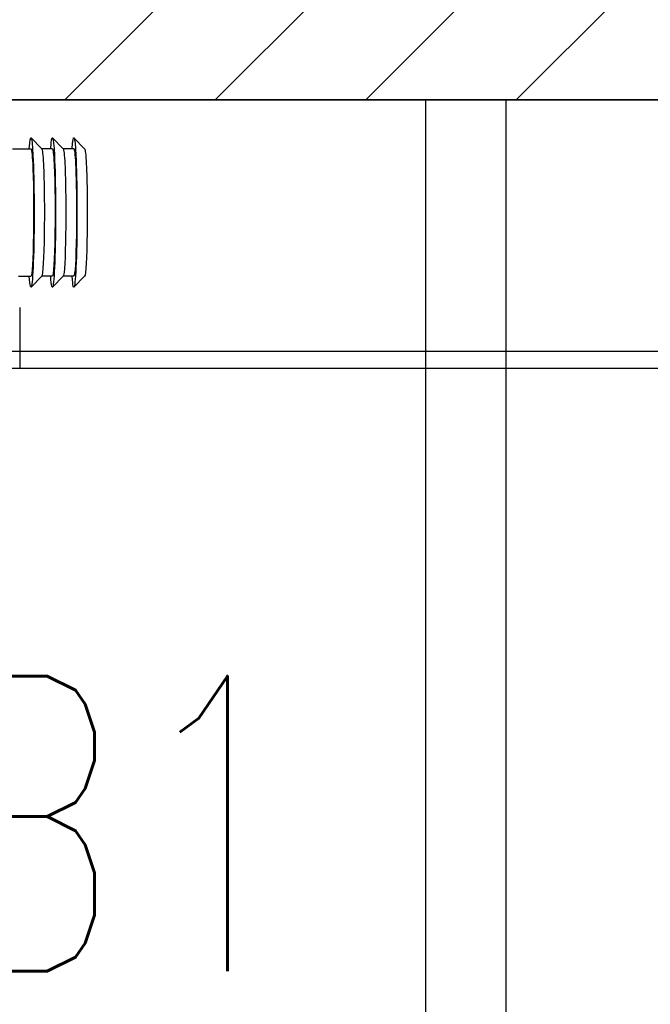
# Model space of a CAD drawing. Header units: millimetres. Extents: x 28600 to 181045, y -399112 to -163690.
# Tile 115 of 256: x 60895 to 60942, y -197802 to -197729. Entities that reach past the tile are written whole.
import ezdxf
from ezdxf.enums import TextEntityAlignment as Align

# ---------------------------------------------------------------- set-up
doc = ezdxf.new("R2010")
doc.units = ezdxf.units.MM
doc.layers.get('0').update_dxf_attribs({"color": 8})
for name, color, linetype in [('!! 1_hatch projektowane ściany', 8, 'Continuous'), ('!! 1_PROJ Sciany', 8, 'Continuous'), ('!! 1_zabudowa GK', 8, 'Continuous'), ('E1', 2, 'Continuous')]:
    doc.layers.add(name, color=color, linetype=linetype)
doc.layers.add('!!_@ wypos sanit nd', color=8, linetype='Continuous', plot=False)
doc.styles.add('ELE1', font='romans.shx', dxfattribs={"width": 0.8, "height": 18})

# ---------------------------------------------------------------- blocks, each defined once
blk = doc.blocks.new('A$C4ebe9e89')
for points in [[(-0.24944, 0.17326), (-0.24147, 0.18145)], [(-0.24136, 0.17331), (-0.23341, 0.17331), (-0.22548, 0.18145)], [(-0.22538, 0.17331), (-0.21743, 0.17331), (-0.2095, 0.18145)], [(-0.19567, 0.17331), (-0.20939, 0.17331)], [(-0.24944, 0.07835), (-0.24147, 0.07016)], [(-0.24136, 0.07831), (-0.23341, 0.07831), (-0.22548, 0.07016)], [(-0.22538, 0.07831), (-0.21743, 0.07831), (-0.2095, 0.07016)], [(-0.2, 0.07831), (-0.20939, 0.07831)], [(-0.20099, 0.05497), (-0.20099, 0.00998)]]:
    blk.add_lwpolyline(points)
for centre, major_axis, start_param, end_param in [((-0.24136, 0.12581), (0, 0.0557), 5.733752, 6.988802), ((-0.22538, 0.12581), (0, 0.0557), 5.733752, 6.988802), ((-0.20939, 0.12581), (0, 0.0557), 5.733752, 6.988802), ((-0.24936, 0.12581), (0, 0.0475), 0.043665, 0.705617), ((-0.24136, 0.12581), (0, 0.0475), 0, 0.705617), ((-0.23337, 0.12581), (0, 0.0475), 0.043665, 0.705617), ((-0.22538, 0.12581), (0, 0.0475), 0, 0.705617), ((-0.21738, 0.12581), (0, 0.0475), 0.043665, 0.705617), ((-0.20939, 0.12581), (0, 0.0475), 0, 0.705617), ((-0.24936, 0.12581), (0, 0.0475), 0.705617, 3.097928), ((-0.24136, 0.12581), (0, 0.0557), 0.705617, 3.691026), ((-0.24136, 0.12581), (0, 0.0475), 0.705617, 3.141593), ((-0.23337, 0.12581), (0, 0.0475), 0.705617, 3.097928), ((-0.22538, 0.12581), (0, 0.0557), 0.705617, 3.691026), ((-0.22538, 0.12581), (0, 0.0475), 0.705617, 3.141593), ((-0.21738, 0.12581), (0, 0.0475), 0.705617, 3.097928), ((-0.20939, 0.12581), (0, 0.0557), 0.705617, 3.691026), ((-0.20939, 0.12581), (0, 0.0475), 0.705617, 3.141593)]:
    blk.add_ellipse(centre, major_axis=major_axis, ratio=0.04256, start_param=start_param, end_param=end_param)

msp = doc.modelspace()

# ---------------------------------------------------------------- hatches: boundary and pattern name
at = {"layer": '!! 1_hatch projektowane ściany'}
h = msp.add_hatch(dxfattribs=at)
h.set_pattern_fill('ANSI31', color=256, scale=2.5)
h.set_pattern_definition([(45, (0, -1.54), (-5.61266008, 5.61266008), [])])
h.paths.add_polyline_path([(60824.56735, -197734.62813), (61135.43682, -197734.62813), (61135.43682, -197722.62813), (60824.56735, -197722.62813)])

# ---------------------------------------------------------------- linework, layer by layer
msp.add_lwpolyline([(60824.56735, -197734.62813), (61135.43682, -197734.62813), (61135.43682, -197722.62813), (60824.56735, -197722.62813)], close=True, dxfattribs=at)
at = {"layer": '!! 1_PROJ Sciany'}
msp.add_lwpolyline([(61135.43682, -197734.62813), (60824.56735, -197734.62813)], dxfattribs=at)
msp.add_point((60925.19051, -197734.62813), dxfattribs=at)
at = {"layer": '!! 1_zabudowa GK'}
for points in [[(60925.19051, -197734.62813), (60925.19051, -197874.62813)], [(60931.19051, -197734.62813), (60931.19051, -197874.62813)], [(61135.43682, -197753.37813), (60824.56735, -197753.37813)], [(61135.43682, -197754.62813), (60824.56735, -197754.62813)]]:
    msp.add_lwpolyline(points, dxfattribs=at)

# ---------------------------------------------------------------- block references
at = {"layer": '!!_@ wypos sanit nd', "xscale": -100, "yscale": 100, "zscale": 100}
msp.add_blockref('A$C4ebe9e89', (60874.83287, -197755.59613), dxfattribs=at)

# ---------------------------------------------------------------- texts
at = {"layer": 'E1', "style": 'ELE1', "width": 0.75}
msp.add_text('B1', height=22, dxfattribs=at).set_placement((60902.28472, -197788.54375), align=Align.MIDDLE_CENTER)

doc.saveas('drawing.dxf')
